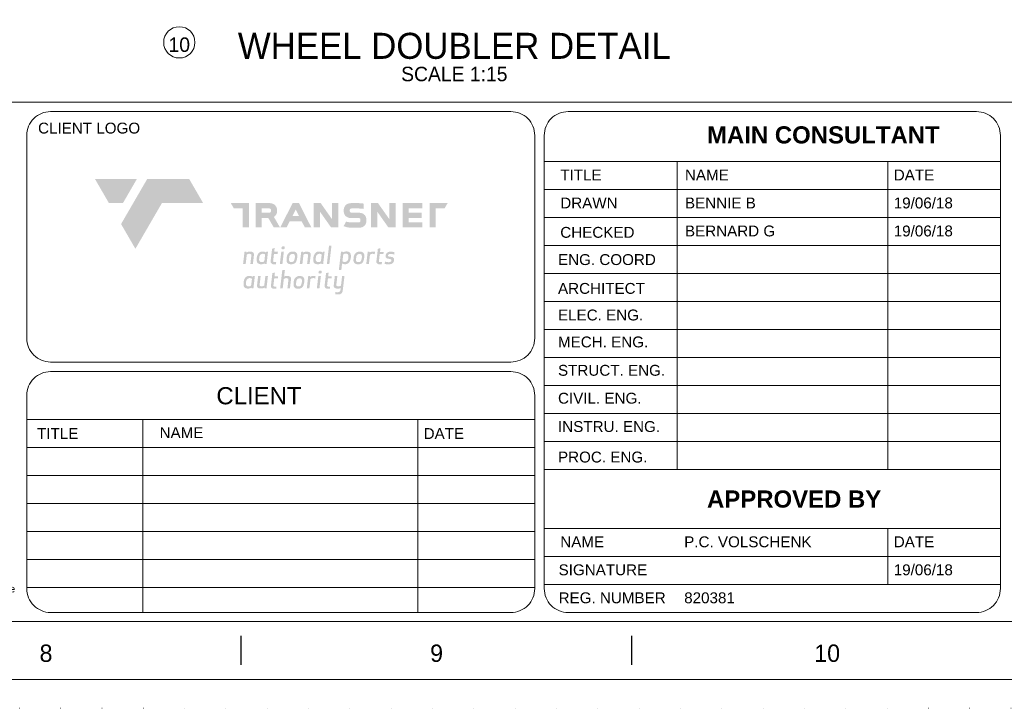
# Model space of a CAD drawing. Header units: millimetres. Extents: x -91343 to -63338, y -767328 to -747548.
# Tile 21 of 42: x -74116 to -68443, y -767328 to -763364. Entities that reach past the tile are written whole.
import ezdxf

# ---------------------------------------------------------------- set-up
doc = ezdxf.new("R2010")
doc.units = ezdxf.units.MM
doc.header["$MEASUREMENT"] = 0
doc.linetypes.add('DGN Style 1', pattern=[238.072395, 0.396127, -237.676268])
doc.linetypes.add('DGN Style 5', pattern=[277.288979, 118.838134, -158.450845])
doc.layers.add('01 Title Block', color=7, linetype='Continuous', lineweight=0)
doc.styles.get("Standard").update_dxf_attribs({"font": 'arial.ttf'})
doc.styles.add('Style-ENGINEERING', font='ENGINEERING.shx')
doc.styles.add('Swiss1', font='swiss.ttf', dxfattribs={"height": 1})

# ---------------------------------------------------------------- blocks, each defined once
blk = doc.blocks.new('*U571')
for p, q in [((135.12, -2.47), (135.12, 2.53)), ((202.7, -2.47), (202.7, 2.53))]:
    blk.add_line(p, q)
at = {"char_height": 3, "attachment_point": 5, "line_spacing_factor": 1.2, "style": 'Style-ENGINEERING'}
for s, insert in [('8', (101.33, -0.47)), ('9', (168.91, -0.47)), ('10', (236.49, -0.47))]:
    blk.add_mtext(s, dxfattribs=dict(at, insert=insert))
blk = doc.blocks.new('*U570')
at = {"color": 7, "linetype": 'Continuous', "lineweight": 0, "flags": 128}
blk.add_lwpolyline([(-415.55, 292.03), (415.45, 292.03), (415.45, -291.97), (-415.55, -291.97), (-415.55, 292.03)], close=True, dxfattribs=at)
at = {"color": 7, "linetype": 'Continuous', "lineweight": 13, "flags": 128}
blk.add_lwpolyline([(-405.55, 282.03), (405.45, 282.03), (405.45, -281.97), (-405.55, -281.97), (-405.55, 282.03)], close=True, dxfattribs=at)
blk.add_blockref('*U571', (0, -287))
blk = doc.blocks.new('*U7')
at = {"linetype": 'ByBlock', "lineweight": 0, "ltscale": 1.537634, "true_color": 0x7dba00, "extrusion": (0, 0, -1)}
blk.add_hatch(color=72, dxfattribs=at).paths.add_polyline_path([(412.9, 93.2), (373.7, 160.8), (490.9, 160.8), (451.7, 93.2)])
at = {"linetype": 'ByBlock', "lineweight": 0, "ltscale": 1.537634, "true_color": 0xd42e12, "extrusion": (0, 0, -1)}
h = blk.add_hatch(color=22, dxfattribs=at)
h.paths.add_polyline_path([(-458.1, 25.6), (-458.1, 78.5), (-482.4, 78.5), (-490.9, 93.2), (-440.7, 93.2), (-440.7, 25.6)])
h.paths.add_polyline_path([(-420.9, 25.6), (-420.9, 39.7), (-382.6, 39.7), (-382.6, 51.6), (-418.8, 51.6), (-418.8, 66.7), (-382.6, 66.7), (-382.6, 78.5), (-420.9, 78.5), (-420.9, 93.2), (-365.5, 93.2), (-365.5, 25.6)])
h.paths.add_polyline_path([(-345.9, 25.6), (-345.9, 93.2), (-329, 93.2), (-329, 48.2), (-297.2, 93.2), (-278, 93.2), (-278, 25.6), (-295.2, 25.6), (-295.2, 69.4), (-326.1, 25.6)])
h.paths.add_polyline_path([(-246.9, 25.2), (-219.4, 25.2, 0.106176), (-201.4, 29.4), (-208.6, 42.1, -0.079422), (-220.8, 39.7), (-243.4, 39.7, -0.414214), (-248.4, 44.7), (-248.4, 47, -0.414214), (-243.4, 51.9), (-219.9, 51.9, 0.084249), (-213.9, 53, 0.288797), (-202.1, 67.6, 0.090433), (-202.1, 77.1, 0.288797), (-213.9, 91.7, 0.081709), (-222, 93.2), (-244.8, 93.2, -0.002379), (-257, 92.1), (-257, 77.3, -0.00247), (-243.4, 78.5), (-223.4, 78.5, -0.414214), (-218.5, 73.6), (-218.5, 71.6, -0.414214), (-223.4, 66.7), (-241.9, 66.7, 0.075946), (-252.9, 65, 0.288797), (-264.7, 50.4, 0.090433), (-264.7, 40.9, 0.288797), (-252.9, 26.3, 0.084249)])
h.paths.add_polyline_path([(-186.4, 25.6), (-186.4, 93.2), (-169.4, 93.2), (-169.4, 48.2), (-137.7, 93.2), (-118.5, 93.2), (-118.5, 25.6), (-135.7, 25.6), (-135.7, 69.4), (-166.6, 25.6)])
h.paths.add_polyline_path([(-111.6, 25.6), (-77.3, 93.2), (-59.6, 93.2), (-24.9, 25.6), (-42.6, 25.6), (-51.2, 42.3), (-85, 42.3), (-93.5, 25.6)])
h.paths.add_polyline_path([(-77.5, 57.2), (-68.2, 75.5), (-58.8, 57.2)], flags=16)
h.paths.add_polyline_path([(3.3, 93.2, 0.414214), (-16.3, 73.6), (-16.3, 68.4, 0.217098), (-7.4, 54.9), (-24.4, 25.6), (-7.1, 25.6), (8, 51.6), (26.4, 51.6), (26.4, 25.6), (43.3, 25.6), (43.3, 93.2)])
h.paths.add_polyline_path([(5.3, 78.5), (26.4, 78.5), (26.4, 66.7), (5.3, 66.7, -0.414214), (0.8, 71.2), (0.8, 74.1, -0.414214)], flags=16)
h.paths.add_polyline_path([(62.3, 25.6), (62.3, 93.2), (112.5, 93.2), (104, 78.5), (79.7, 78.5), (79.7, 25.6)])
h.paths.add_polyline_path([(378.1, -33.7), (304.4, 93.2), (189.4, 93.2), (228.6, 160.8), (345, 160.8), (418, 35.1)])
at = {"linetype": 'ByBlock', "lineweight": 0, "ltscale": 1.537634, "true_color": 0x5c788f}
h = blk.add_hatch(color=155, dxfattribs=at)
h.paths.add_polyline_path([(178.8, -154.2), (178, -160.8), (187.9, -160.8, 0.41121), (199.1, -149.1), (203.8, -109.7), (197.2, -109.7), (194.1, -136.2, -0.161377), (187.5, -137.9, -0.116019), (182.6, -137.3, -0.196171), (181.1, -134.8), (184, -109.7), (177, -109.7), (173.9, -135.8, 0.19271), (175.5, -141.2, 0.205544), (183.3, -144.3, 0.138473), (193.3, -142.9, -0.035944), (192.2, -150.2, -0.272988), (187.7, -154.3, -0.051436)])
h.paths.add_polyline_path([(156.5, -144.9), (163.3, -144.9), (164, -138.6), (158.2, -138.6, -0.463376), (155.5, -135.5), (157.8, -115.9), (168, -115.9), (168.7, -110.1), (158.5, -110.1), (159.8, -99.6), (152.6, -101.5), (148.4, -137, 0.169), (149, -140.2, 0.266067)])
h.paths.add_polyline_path([(127, -143.5), (131, -109.7), (138.2, -109.7), (134.2, -143.5)])
h.paths.add_polyline_path([(132.5, -101.6, 0.359023), (138.7, -101.9, 0.46753), (139.3, -94.8, 0.391759), (132.1, -97, 0.404122)])
h.paths.add_polyline_path([(108.6, -111.6), (107.7, -109.6), (103, -109.7), (99, -143.5), (106.2, -143.5), (109.2, -117.9, -0.301285), (122.5, -116.6), (123.3, -109.6, 0.198259)])
h.paths.add_polyline_path([(92.1, -120.5, 0.302395), (87, -110.9, 0.159107), (78.6, -109.5, 0.275232), (65.6, -116.3, 0.123171), (63, -122.6, 0.029185), (62, -133.5, 0.077917), (62.3, -136.8, 0.245097), (68.6, -143.8, 0.096157), (75, -144.6, 0.132961), (82.1, -143.5, 0.130944), (87.7, -139.8, 0.132755)])
h.paths.add_polyline_path([(85.3, -125.9, -0.050194), (83, -134.5, -0.234314), (79.2, -138.2, -0.079159), (72.4, -138.3, -0.236184), (69.1, -134.3, -0.057702), (69.7, -125.3, -0.169328), (72.8, -117.8, -0.160967), (80.1, -115.7, -0.229957), (84.6, -118.3, -0.12171)], flags=16)
h.paths.add_polyline_path([(48.1, -117.6), (45.1, -143.5), (52.1, -143.5), (55.2, -117.5, 0.322375), (50.6, -110.1, 0.197814), (35.9, -110.8), (38, -92.9), (30.8, -92.9), (24.8, -143.5), (32, -143.5), (35, -117.9, -0.387855)])
h.paths.add_polyline_path([(7.1, -144.9), (13.9, -144.9), (14.6, -138.6), (8.8, -138.6, -0.463376), (6.1, -135.5), (8.4, -115.9), (18.6, -115.9), (19.3, -110.1), (9.1, -110.1), (10.3, -99.6), (3.2, -101.5), (-1, -137, 0.169), (-0.4, -140.2, 0.266067)])
h.paths.add_polyline_path([(-19.5, -136.1, -0.1719), (-26.1, -137.9, -0.191812), (-31.6, -136.6, -0.169033), (-32.3, -133.6), (-29.5, -109.7), (-36.5, -109.7), (-39.6, -135.7, 0.322375), (-35.1, -143.1, 0.21993), (-18.8, -141.6), (-17.9, -143.5), (-13.2, -143.5), (-9.2, -109.7), (-16.4, -109.7)])
h.paths.add_polyline_path([(-71.4, -143.1, 0.240157), (-55.4, -142), (-54.5, -143.5), (-49.6, -143.5), (-45.6, -109.7), (-50.3, -109.7), (-51.4, -111.8, 0.156709), (-59.2, -109, 0.120243), (-66.9, -109.9, 0.199156), (-75, -118.9, 0.157276), (-76.5, -137.3, 0.237172)])
h.paths.add_polyline_path([(-65.8, -117.2, -0.342206), (-53.6, -117.2), (-55.6, -133.6, -0.35623), (-59.4, -138.2), (-64.3, -138.2, -0.194955), (-67.9, -136.9, -0.184658), (-70.4, -131.8), (-69.9, -125, -0.206004)], flags=16)
h.paths.add_polyline_path([(326.1, -61.5, -0.107884), (333.1, -63, -0.475971), (333.7, -68.5, -0.255379), (328.2, -71, -0.094605), (316.6, -69), (315.8, -75.5, 0.170392), (334.3, -75.9, 0.375433), (341.7, -61.8, 0.301039), (335.9, -56.5, 0.053864), (327.7, -55.5, -0.563701), (325.4, -51.1, -0.304806), (329.3, -48.1, -0.106799), (342.4, -49.9), (343.2, -43.6, 0.110164), (329.7, -41.8, 0.24031), (319.8, -48.1, 0.199374), (318.7, -57.2, 0.255224)])
h.paths.add_polyline_path([(300.7, -77.2), (307.5, -77.2), (308.2, -70.9), (302.4, -70.9, -0.463376), (299.7, -67.8), (302, -48.2), (312.2, -48.2), (312.9, -42.4), (302.7, -42.4), (304, -31.9), (296.8, -33.8), (292.6, -69.3, 0.169), (293.2, -72.5, 0.266067)])
h.paths.add_polyline_path([(288.9, -42, 0.198259), (274.2, -43.9), (273.3, -42), (268.5, -42), (264.5, -75.9), (271.8, -75.9), (274.8, -50.2, -0.301285), (288, -49)])
h.paths.add_polyline_path([(245.5, -41.7, 0.275232), (232.5, -48.6, 0.123171), (229.8, -54.8, 0.029185), (228.8, -65.8, 0.077917), (229.2, -69, 0.245097), (235.5, -76, 0.096157), (241.9, -76.9, 0.132961), (249, -75.7, 0.130944), (254.6, -72.1, 0.132755), (259, -52.7, 0.302395), (253.9, -43.1, 0.159107)])
h.paths.add_polyline_path([(252.2, -58.1, -0.050194), (249.9, -66.8, -0.234314), (246.1, -70.5, -0.079159), (239.2, -70.5, -0.236184), (235.9, -66.5, -0.057702), (236.6, -57.6, -0.169328), (239.6, -50.1, -0.160967), (247, -48, -0.229957), (251.5, -50.5, -0.12171)], flags=16)
h.paths.add_polyline_path([(203.8, -76.5, 0.120243), (211.5, -75.6, 0.199156), (219.5, -66.6, 0.157276), (221.1, -48.2, 0.237172), (215.9, -42.4, 0.240157), (199.9, -43.6), (199.1, -42), (194.2, -42), (188.2, -92.5), (195.1, -92.5), (197.2, -74.6, 0.128595)])
h.paths.add_polyline_path([(198.2, -68.3), (200.1, -51.9, -0.35623), (204, -47.3), (208.9, -47.3, -0.194955), (212.5, -48.6, -0.184658), (215, -53.7), (214.5, -60.6, -0.206004), (210.4, -68.3, -0.342206)], flags=16)
h.paths.add_polyline_path([(154.9, -75.9), (160.9, -25), (167.7, -25), (161.7, -75.9)])
h.paths.add_polyline_path([(122.8, -75.5, 0.240157), (138.8, -74.3), (139.7, -75.9), (144.5, -75.9), (148.5, -42), (143.9, -42), (142.8, -44.2, 0.156709), (134.9, -41.4, 0.120243), (127.2, -42.3, 0.199156), (119.2, -51.3, 0.157276), (117.6, -69.7, 0.237172)])
h.paths.add_polyline_path([(128.4, -49.6, -0.342206), (140.5, -49.6), (138.6, -66, -0.35623), (134.7, -70.6), (129.9, -70.6, -0.194955), (126.3, -69.3, -0.184658), (123.7, -64.2), (124.2, -57.3, -0.206004)], flags=16)
h.paths.add_polyline_path([(109.9, -50, 0.322375), (105.3, -42.6, 0.21993), (89.1, -44.1), (88.2, -42.1), (83.4, -42.2), (79.4, -76), (86.7, -76), (89.7, -50.4, -0.387855), (102.8, -50.1), (99.8, -76), (106.8, -76)])
h.paths.add_polyline_path([(59.2, -41.4, 0.275232), (46.2, -48.3, 0.123171), (43.5, -54.5, 0.029185), (42.5, -65.5, 0.077917), (42.8, -68.7, 0.245097), (49.1, -75.8, 0.096157), (55.5, -76.6, 0.132961), (62.6, -75.4, 0.130944), (68.2, -71.8, 0.132755), (72.6, -52.5, 0.302395), (67.5, -42.8, 0.159107)])
h.paths.add_polyline_path([(65.8, -57.8, -0.050194), (63.6, -66.5, -0.234314), (59.7, -70.2, -0.079159), (52.9, -70.3, -0.236184), (49.6, -66.3, -0.057702), (50.2, -57.3, -0.169328), (53.3, -49.8, -0.160967), (60.6, -47.7, -0.229957), (65.1, -50.3, -0.12171)], flags=16)
h.paths.add_polyline_path([(24, -75.9), (27.9, -42), (35.1, -42), (31.1, -75.9)])
h.paths.add_polyline_path([(29.4, -34, 0.359023), (35.7, -34.3, 0.46753), (36.2, -27.2, 0.391759), (29, -29.4, 0.404122)])
h.paths.add_polyline_path([(6.3, -76.9), (13.1, -76.9), (13.8, -70.6), (8, -70.6, -0.463376), (5.3, -67.5), (7.6, -47.9), (17.8, -47.9), (18.5, -42), (8.3, -42), (9.5, -31.5), (2.4, -33.5), (-1.8, -69, 0.169), (-1.2, -72.1, 0.266067)])
h.paths.add_polyline_path([(-34.7, -75.5, 0.240157), (-18.7, -74.3), (-17.8, -75.9), (-13, -75.9), (-9, -42), (-13.6, -42), (-14.7, -44.2, 0.156709), (-22.6, -41.4, 0.120243), (-30.3, -42.3, 0.199156), (-38.3, -51.3, 0.157276), (-39.9, -69.7, 0.237172)])
h.paths.add_polyline_path([(-29.1, -49.6, -0.342206), (-17, -49.6), (-18.9, -66, -0.35623), (-22.8, -70.6), (-27.6, -70.6, -0.194955), (-31.2, -69.3, -0.184658), (-33.8, -64.2), (-33.3, -57.3, -0.206004)], flags=16)
h.paths.add_polyline_path([(-48, -49.8, 0.322375), (-52.5, -42.4, 0.21993), (-68.8, -43.9), (-69.7, -42), (-74.4, -42), (-78.4, -75.9), (-71.1, -75.9), (-68.1, -50.2, -0.387855), (-55, -50), (-58.1, -75.9), (-51, -75.9)])
blk = doc.blocks.new('*U569')
at = {"color": 7, "lineweight": 13}
blk.add_line((-13503.19, -6400.47), (13503.11, -6400.47), dxfattribs=at)
at = {"color": 7, "linetype": 'DGN Style 1', "lineweight": 0, "flags": 128}
blk.add_lwpolyline([(-14002.69, 9890.07), (14002.61, 9890.07), (14002.61, -9890.13), (-14002.69, -9890.13), (-14002.69, 9890.07)], close=True, dxfattribs=at)
at = {"color": 7, "linetype": 'Continuous', "lineweight": 13}
blk.add_circle((4143.69, -6056.89), 90, dxfattribs=at)
at = {"layer": '01 Title Block', "color": 7, "linetype": 'Continuous', "lineweight": 0}
for p, q in [((6246.66, -6743.41), (8874.6, -6743.41)), ((7012.5, -6743.41), (7012.5, -8516.17)), ((8226, -6743.41), (8226, -8516.17)), ((6246.66, -6904.57), (8874.6, -6904.57)), ((6246.66, -7065.73), (8874.6, -7065.73)), ((6246.66, -7226.89), (8874.6, -7226.89)), ((6246.66, -7388.05), (8874.6, -7388.05)), ((6246.66, -7549.21), (8874.6, -7549.21)), ((6246.66, -7710.37), (8874.6, -7710.37)), ((6246.66, -7871.53), (8874.6, -7871.53)), ((6246.66, -8032.69), (8874.6, -8032.69)), ((6246.66, -8193.85), (8874.6, -8193.85)), ((3264.96, -8228.08), (6191.81, -8228.08)), ((3932.79, -8228.08), (3932.79, -9338.56)), ((5517.19, -8228.08), (5517.19, -9338.56)), ((3264.96, -8389.24), (6191.81, -8389.24)), ((6246.66, -8355.01), (8874.6, -8355.01)), ((3264.96, -8550.4), (6191.81, -8550.4)), ((6246.66, -8516.17), (8874.6, -8516.17)), ((3264.96, -8711.56), (6191.81, -8711.56)), ((3264.96, -8872.72), (6191.81, -8872.72)), ((6246.66, -8855.08), (8874.6, -8855.08)), ((8226, -8855.08), (8226, -9177.4)), ((6246.66, -9016.24), (8874.6, -9016.24)), ((3264.96, -9033.88), (6191.81, -9033.88)), ((6246.66, -9177.4), (8874.6, -9177.4)), ((3264.96, -9195.04), (6191.81, -9195.04))]:
    blk.add_line(p, q, dxfattribs=at)
at = {"layer": '01 Title Block', "color": 7, "linetype": 'Continuous', "lineweight": 0, "flags": 128}
for points in [[(3402.08, -6455.32), (6054.68, -6455.32, -0.4142136), (6191.81, -6592.45), (6191.81, -7759.81, -0.4142136), (6054.68, -7896.94), (3402.08, -7896.94, -0.4142136), (3264.96, -7759.81), (3264.96, -6592.45, -0.4142136), (3402.08, -6455.32)], [(6383.79, -6455.32), (8737.48, -6455.32, -0.4142136), (8874.6, -6592.45), (8874.6, -9201.43, -0.4142136), (8737.48, -9338.56), (6383.79, -9338.56, -0.4142136), (6246.66, -9201.43), (6246.66, -6592.45, -0.4142136), (6383.79, -6455.32)], [(3402.08, -7951.79), (6054.68, -7951.79, -0.4142136), (6191.81, -8088.92), (6191.81, -9201.43, -0.4142136), (6054.68, -9338.56), (3402.08, -9338.56, -0.4142136), (3264.96, -9201.43), (3264.96, -8088.92, -0.4142136), (3402.08, -7951.79)]]:
    blk.add_lwpolyline(points, format="xyb", close=True, dxfattribs=at)
at = {"xscale": 33.30000000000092, "yscale": 33.30000000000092, "zscale": 33.30000000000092}
blk.add_blockref('*U570', (1.52, -1.02), dxfattribs=at)
at = {"color": 22, "linetype": 'Continuous', "lineweight": 0, "true_color": 0xd42e12, "xscale": 2.070069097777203, "yscale": 2.070069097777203, "zscale": 0.6900230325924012}
blk.add_blockref('*U7', (4673.49, -7175.35), dxfattribs=at)
at = {"color": 7, "lineweight": 13, "insert": (5728.34, -6077.91), "char_height": 149.85, "width": 8136.0967, "attachment_point": 5, "line_spacing_factor": 0.9, "style": 'Style-ENGINEERING'}
blk.add_mtext('WHEEL DOUBLER DETAIL', dxfattribs=at)
at = {"color": 7, "linetype": 'DGN Style 5', "lineweight": 0, "char_height": 83.25, "attachment_point": 5, "line_spacing_factor": 0.6, "style": 'Style-ENGINEERING'}
for s, insert in [('10', (4143.55, -6070.76)), ('SCALE 1:15', (5728.34, -6239.65))]:
    blk.add_mtext(s, dxfattribs=dict(at, insert=insert))
at = {"color": 7, "linetype": 'Continuous', "lineweight": 0, "attachment_point": 1, "line_spacing_factor": 0.938532}
for s, insert, char_height, width in [('CHECKED    ', (6338.81, -7119.25), 62.6181, 398.1275), ('BERNARD G', (7057.22, -7111.22), 62.618, 744.6113), ('P.C. VOLSCHENK', (7052.83, -8900.57), 62.6181, 744.6113)]:
    blk.add_mtext(s, dxfattribs=dict(at, insert=insert, char_height=char_height, width=width))
at = {"layer": '01 Title Block', "color": 7, "linetype": 'Continuous', "lineweight": 0, "attachment_point": 1, "line_spacing_factor": 0.938532}
for s, insert, char_height, width in [('CLIENT LOGO ', (3329.95, -6519.14), 62.6181, 613.2698), ('TITLE \\fArial|b1|i0|c00|p39; ', (6338.81, -6788.9), 62.6181, 484.2809), ('NAME \\fArial|b1|i0|c00|p39; ', (7057.22, -6788.9), 62.6181, 484.2809), ('DATE  ', (8260.34, -6788.9), 62.618, 484.2809), ('DRAWN \\fArial|b1|i0|c00|p39;  ', (6338.81, -6950.06), 62.6181, 484.2809), ('BENNIE B', (7057.22, -6950.06), 62.618, 484.2809), ('19/06/18', (8260.34, -6950.06), 62.618, 484.2809), ('19/06/18', (8260.34, -7111.22), 62.618, 484.2809), ('ENG. COORD\\fArial|b1|i0|c00|p39;  ', (6325.81, -7275.97), 62.6181, 582.9285), ('ARCHITECT\\fArial|b1|i0|c00|p39;  ', (6325.81, -7441.84), 62.6181, 680.7602), ('ELEC. ENG.\\fArial|b1|i0|c00|p39;  ', (6325.81, -7594.92), 62.6181, 613.2698), ('MECH. ENG.\\fArial|b1|i0|c00|p39;  ', (6325.81, -7750.07), 62.6181, 613.2698), ('STRUCT. ENG.\\fArial|b1|i0|c00|p39;  ', (6325.81, -7913.32), 62.6181, 678.564), ('CIVIL. ENG.\\fArial|b1|i0|c00|p39;  ', (6325.81, -8073.9), 62.6181, 678.564), ('TITLE\\fArial|b1|i0|c00|p39;  ', (3324.18, -8277.38), 62.6181, 484.2809), ('NAME\\fArial|b1|i0|c00|p39;  ', (4030.19, -8272.53), 62.6181, 484.2809), ('DATE\\fArial|b1|i0|c00|p39;  ', (5551.53, -8277.35), 62.6181, 484.2809), ('INSTRU. ENG.\\fArial|b1|i0|c00|p39;  ', (6325.81, -8237.07), 62.6181, 678.564), ('PROC. ENG.\\fArial|b1|i0|c00|p39;  ', (6325.81, -8412.67), 62.6181, 678.564), ('NAME\\fArial|b1|i0|c00|p39;   ', (6338.81, -8900.57), 62.6181, 613.2698), ('DATE \\fArial|b1|i0|c00|p39; ', (8260.34, -8900.57), 62.6181, 484.2809), ('SIGNATURE\\fArial|b1|i0|c00|p39;    ', (6329.18, -9061.73), 62.6181, 613.2698), ('19/06/18', (8260.34, -9061.73), 62.618, 484.2809), ('REG. NUMBER\\fArial|b1|i0|c00|p39;    ', (6329.18, -9222.89), 62.6181, 746.5635), ('820381', (7052.83, -9222.89), 62.618, 744.6113)]:
    blk.add_mtext(s, dxfattribs=dict(at, insert=insert, char_height=char_height, width=width))
at = {"layer": '01 Title Block', "color": 7, "linetype": 'Continuous', "lineweight": 0, "attachment_point": 1, "line_spacing_factor": 0.938532, "style": 'Swiss1'}
for s, insert, char_height, width in [('\\fArial|b1|i0|c00|p39;MAIN CONSULTANT\\fArial|b0|i0|c00|p39; ', (7184.41, -6540.04), 98.7222, 1355.9718), ('\\fArial|b0|i0|c00|p39;CLIENT \\fArial|b1|i0|c00|p39; ', (4357.35, -8041.62), 98.7222, 600.8069), ('\\fArial|b1|i0|c00|p39;APPROVED BY\\fArial|b0|i0|c00|p39; ', (7184.41, -8636.27), 98.7222, 1355.9718), ('\\fArial|b0|i0|c00|p39;This Documents include all design and information therein is confidential intellectual Property of LODEMANN Holdings. Copyright and all other rights are reserved by LODEMANN Holdings. This Document may only be used for its intended purpose.\\fArial|b1|i0|c00|p39;        ', (-672.83, -9181.89), 41.13837, 4033.1791)]:
    blk.add_mtext(s, dxfattribs=dict(at, insert=insert, char_height=char_height, width=width))

msp = doc.modelspace()

# ---------------------------------------------------------------- block references
at = {"color": 7, "linetype": 'Continuous', "lineweight": 13}
msp.add_blockref('*U569', (-77340.2, -757437.75), dxfattribs=at)

doc.saveas('drawing.dxf')
